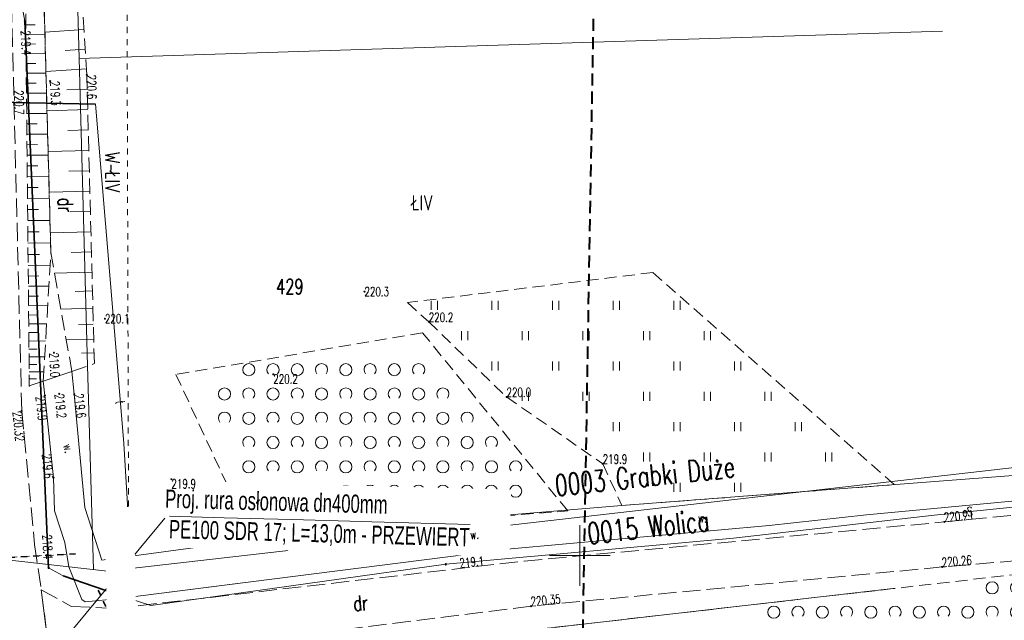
# Model space of a CAD drawing. Header units: metres. Extents: x 7496982 to 7497528, y 5603168 to 5605598.
# Tile 71 of 74: x 7497204 to 7497285, y 5605045 to 5605094. Entities that reach past the tile are written whole.
import ezdxf
from ezdxf.enums import TextEntityAlignment as Align

# ---------------------------------------------------------------- set-up
doc = ezdxf.new("R2010")
doc.units = ezdxf.units.M
doc.header["$MEASUREMENT"] = 0
for name, pattern in [('1', [0]), ('1_SUEP_A', [0]), ('1_SULO', [0]), ('1_SUTP_A', [0]), ('2', [1.5, 1, -0.5]), ('2_1', [0]), ('2_14', [0]), ('2_OTKJ', [2, 1.5, -0.5]), ('2_OTKR', [0]), ('2_OTKR_A', [2, 1, -1]), ('2_OTKZ_A', [1, 0.5, -0.5]), ('2_OTRK', [1.75, 1.25, -0.5]), ('2_OTRKG', [1.75, 1.25, -0.5]), ('2_OTZI', [1.5, 1, -0.5]), ('2_OTZK', [1.5, 1, -0.5]), ('2_OTZT', [1.5, 1, -0.5]), ('3', [1, 0.5, -0.5]), ('4', [2.5, 1.5, -1]), ('GDE', [0]), ('GUZ', [1, 0.5, -0.5])]:
    doc.linetypes.add(name, pattern=pattern)
doc.layers.get('0').update_dxf_attribs({"color": 250, "linetype": 'CONTINUOUS', "lineweight": 100})
for name, color, linetype, lineweight in [('! IS_opis woda', 7, 'CONTINUOUS', 9), ('!COPIS', 7, 'CONTINUOUS', 15), ('_MAPA_L_0', 7, '1', 18), ('EDZPD_L_0', 3, 'GDE', 18), ('EDZTD_T_0', 3, 'CONTINUOUS', 18), ('EKLTK_T_0', 90, 'CONTINUOUS', 25), ('EPGTO_T_0', 7, 'CONTINUOUS', 50), ('EUZOU_T_0', 90, 'CONTINUOUS', 25), ('EUZPU_L_0', 90, '4', 18), ('EUZPU_L_3_L_0', 7, '1', 0), ('OTK_E_T_4', 7, 'CONTINUOUS', 0), ('OTK_L_0', 7, '2_OTKJ', 18), ('OTK_L_5', 7, '2_OTKR_A', 18), ('OTK_L_8', 7, '2_OTKZ_A', 35), ('OTR_L_1', 7, '2_OTRK', 18), ('OTR_T_0', 7, 'CONTINUOUS', 18), ('OTR_T_1', 7, 'CONTINUOUS', 18), ('OTZ_L_1', 7, '2_OTZK', 18), ('OTZ_L_3', 7, '2_OTZT', 18), ('SDRPT_L_0_L_0', 7, '1', 0), ('SUEP_E_T_0', 1, 'CONTINUOUS', 0), ('SUEP_L_0', 1, '1_SUEP_A', 18), ('SUER_T_0', 1, 'CONTINUOUS', 18), ('SUL_L_1', 7, '1_SULO', 35), ('SUTP_E_T_0', 30, 'CONTINUOUS', 0), ('SUTP_L_0', 30, '1_SUTP_A', 18), ('ZAKRES_L_0_a', 1, '2', 40)]:
    doc.layers.add(name, color=color, linetype=linetype, lineweight=lineweight)
doc.styles.add('ARIAL', font='arial.ttf', dxfattribs={"width": 0.8})
doc.styles.add('R', font='arial.ttf')
doc.styles.get("Standard").update_dxf_attribs({"font": 'Simplex.SHX', "width": 0.75})

# ---------------------------------------------------------------- blocks, each defined once
blk = doc.blocks.new('2_OTZK')
at = {"linetype": 'Continuous'}
for centre in [(-1, 1), (1, -1)]:
    blk.add_circle(centre, 0.5, dxfattribs=at)
for centre, start, end in [((1, 1), 318.59038, 221.40962), ((-1, -1), 318.70311, 221.29689)]:
    blk.add_arc(centre, 0.5, start, end, dxfattribs=at)
blk = doc.blocks.new('2_OTZT')
at = {"linetype": 'Continuous'}
for p, q in [((-0.2625, -0.375), (-0.2625, 0.375)), ((0.2625, -0.375), (0.2625, 0.375))]:
    blk.add_line(p, q, dxfattribs=at)
blk = doc.blocks.new('1_SUPS')
at = {"linetype": 'Continuous'}
blk.add_circle((0, 0), 0.0625, dxfattribs=at)
blk = doc.blocks.new('2_OTRS')
at = {"linetype": 'Continuous'}
blk.add_circle((0, 0), 0.045, dxfattribs=at)
blk = doc.blocks.new('2_OTRN')
at = {"linetype": 'Continuous'}
blk.add_circle((0, 0), 0.045, dxfattribs=at)

msp = doc.modelspace()

# ---------------------------------------------------------------- linework, layer by layer
at = {"layer": '_MAPA_L_0', "linetype": '1'}
for p, q in [((7497250, 5605047.5), (7497250, 5605052.5)), ((7497247.5, 5605050), (7497252.5, 5605050))]:
    msp.add_line(p, q, dxfattribs=at)
at = {"layer": 'EDZPD_L_0', "linetype": 'GDE'}
for p, q in [((7497208.74177, 5605090.9426), (7497207.77177, 5605126.09029)), ((7497209.4421, 5605065.6087), (7497208.74177, 5605090.9426)), ((7497367.22, 5605066.52), (7497211.0724, 5605048.7161)), ((7497209.9171, 5605048.8435), (7497209.4421, 5605065.6087)), ((7497195.0358, 5605050.4839), (7497211.0724, 5605048.7161)), ((7497213.13, 5605029.05), (7497211.0724, 5605048.7161)), ((7497275.8138, 5605047.2652), (7497226.97, 5605041.68))]:
    msp.add_line(p, q, dxfattribs=at)
at = {"layer": 'EDZPD_L_0', "linetype": '1'}
for p, q in [((7497237.17561, 5605091.84139), (7497279.89008, 5605093.19159)), ((7497208.74177, 5605090.9426), (7497237.17561, 5605091.84139))]:
    msp.add_line(p, q, dxfattribs=at)
at = {"layer": 'EUZPU_L_0', "linetype": 'GUZ'}
msp.add_line((7497212.8253, 5605049.0334), (7497212.5997, 5605125.97974), dxfattribs=at)
at = {"layer": 'EUZPU_L_3_L_0', "linetype": '1'}
for p, q in [((7497206.7, 5605053.67), (7497207.57, 5605051.06)), ((7497210.62, 5605049.6), (7497209.21, 5605053.96)), ((7497220.78, 5605050.99), (7497210.62, 5605049.6)), ((7497207.88, 5605049.06), (7497208.97, 5605046.37)), ((7497212.06, 5605046.46), (7497221.78, 5605047.7)), ((7497208.97, 5605046.37), (7497209.25, 5605046.19)), ((7497209.25, 5605046.19), (7497212.06, 5605046.46))]:
    msp.add_line(p, q, dxfattribs=at)
at = {"layer": 'OTK_L_0', "linetype": '2_OTKJ'}
for p, q in [((7497204.0137, 5605061.9041), (7497199.96, 5605222.39)), ((7497199.8278, 5605060.7476), (7497204.0137, 5605061.9041)), ((7497204.0137, 5605061.9041), (7497205.07, 5605050.9)), ((7497280.05, 5605052.76), (7497311.56, 5605055.81)), ((7497245.41, 5605049.54), (7497280.05, 5605052.76)), ((7497312.04, 5605051.74), (7497279.87, 5605049.05)), ((7497205.07, 5605050.9), (7497205.62, 5605047.18)), ((7497211.63, 5605045.63), (7497245.41, 5605049.54)), ((7497279.87, 5605049.05), (7497245.99, 5605045.82)), ((7497205.62, 5605047.18), (7497208.12, 5605045.8)), ((7497205.62, 5605047.18), (7497206.88, 5605037.34)), ((7497208.12, 5605045.8), (7497211.63, 5605045.63)), ((7497245.99, 5605045.82), (7497212.23, 5605041.62))]:
    msp.add_line(p, q, dxfattribs=at)
at = {"layer": 'OTK_L_0', "linetype": '2_14'}
msp.add_line((7497206.88, 5605037.34), (7497205.62, 5605047.18), dxfattribs=at)
at = {"layer": 'OTK_L_5', "linetype": '2_OTKR'}
for p, q in [((7497205.7862, 5605064.3591), (7497208.1466, 5605065.1659)), ((7497208.3366, 5605063.2885), (7497208.1466, 5605065.1659)), ((7497205.9183, 5605063.1653), (7497205.7862, 5605064.3591)), ((7497206.6256, 5605056.3827), (7497205.9183, 5605063.1653)), ((7497209.21, 5605053.96), (7497208.3366, 5605063.2885)), ((7497253.4728, 5605054.1081), (7497313.1, 5605058.69)), ((7497273.643, 5605053.343), (7497313.44, 5605057.07)), ((7497206.7, 5605053.67), (7497206.6256, 5605056.3827)), ((7497207.57, 5605051.06), (7497206.7, 5605053.67)), ((7497210.62, 5605049.6), (7497209.21, 5605053.96)), ((7497231.72, 5605052.3), (7497253.4728, 5605054.1081)), ((7497265.6184, 5605052.4584), (7497273.643, 5605053.343)), ((7497223.0374, 5605051.3032), (7497231.72, 5605052.3)), ((7497244.33, 5605050.54), (7497265.6184, 5605052.4584)), ((7497207.88, 5605049.06), (7497207.57, 5605051.06)), ((7497210.62, 5605049.6), (7497220.78, 5605050.99)), ((7497220.78, 5605050.99), (7497223.0374, 5605051.3032)), ((7497244.33, 5605050.54), (7497212.06, 5605046.46)), ((7497208.97, 5605046.37), (7497207.88, 5605049.06)), ((7497209.25, 5605046.19), (7497208.97, 5605046.37)), ((7497212.06, 5605046.46), (7497209.25, 5605046.19))]:
    msp.add_line(p, q, dxfattribs=at)
at = {"layer": 'OTK_L_8', "linetype": '2_OTKZ_A'}
for p, q in [((7497208.44, 5605050.13), (7497198.15, 5605049.59)), ((7497214.27, 5605038.52), (7497210.32, 5605047.14))]:
    msp.add_line(p, q, dxfattribs=at)
at = {"layer": 'OTR_L_1', "linetype": '2_OTRKG'}
for p, q in [((7497209.37207, 5605089.59214), (7497208.33771, 5605105.58352)), ((7497204.33888, 5605094.62079), (7497204.63719, 5605063.96628)), ((7497209.99647, 5605065.79824), (7497209.37207, 5605089.59214))]:
    msp.add_line(p, q, dxfattribs=at)
at = {"layer": 'OTR_L_1', "linetype": '2_OTRK'}
for p, q in [((7497205.72534, 5605100.25042), (7497206.40809, 5605074.96771)), ((7497206.40809, 5605074.96771), (7497205.72534, 5605100.25042)), ((7497205.7862, 5605064.3591), (7497206.40809, 5605074.96771)), ((7497206.40809, 5605074.96771), (7497208.1466, 5605065.1659)), ((7497208.1466, 5605065.1659), (7497209.99647, 5605065.79824)), ((7497204.63719, 5605063.96628), (7497205.7862, 5605064.3591))]:
    msp.add_line(p, q, dxfattribs=at)
at = {"layer": 'OTR_L_1', "linetype": '2_1'}
for p, q in [((7497204.34784, 5605093.70045), (7497205.12483, 5605093.70801)), ((7497209.13137, 5605093.31351), (7497205.91828, 5605093.10568)), ((7497204.35547, 5605092.9167), (7497205.92297, 5605092.93196)), ((7497204.36316, 5605092.12612), (7497205.15374, 5605092.13382)), ((7497209.23528, 5605091.70696), (7497207.59853, 5605091.60109)), ((7497204.37092, 5605091.32866), (7497205.96585, 5605091.34418)), ((7497204.37875, 5605090.52425), (7497205.18316, 5605090.53208)), ((7497209.34115, 5605090.07021), (7497206.00608, 5605089.85449)), ((7497204.38664, 5605089.71283), (7497206.00948, 5605089.72863)), ((7497204.39461, 5605088.89435), (7497205.21309, 5605088.90232)), ((7497209.40334, 5605088.4006), (7497207.72553, 5605088.35657)), ((7497204.40264, 5605088.06874), (7497206.05387, 5605088.08481)), ((7497204.41075, 5605087.23594), (7497205.24355, 5605087.24404)), ((7497209.44737, 5605086.72278), (7497206.09302, 5605086.63476)), ((7497204.41892, 5605086.39588), (7497206.09903, 5605086.41223)), ((7497204.42717, 5605085.54851), (7497205.27454, 5605085.55676)), ((7497209.49138, 5605085.04561), (7497207.81485, 5605085.00162)), ((7497204.43549, 5605084.69376), (7497206.14499, 5605084.71039)), ((7497204.44388, 5605083.83156), (7497205.30607, 5605083.83995)), ((7497204.45234, 5605082.96185), (7497206.19175, 5605082.97878)), ((7497209.53538, 5605083.36908), (7497206.18359, 5605083.28112)), ((7497204.46088, 5605082.08457), (7497205.33816, 5605082.09311)), ((7497204.46949, 5605081.19965), (7497206.23933, 5605081.21687)), ((7497209.57936, 5605081.69318), (7497207.9041, 5605081.64922)), ((7497204.47817, 5605080.30702), (7497205.3708, 5605080.31571)), ((7497204.48694, 5605079.40662), (7497206.28774, 5605079.42414)), ((7497209.62332, 5605080.01793), (7497206.27408, 5605079.93003)), ((7497204.49578, 5605078.49837), (7497205.40402, 5605078.50721)), ((7497209.66726, 5605078.34331), (7497207.99328, 5605078.29938)), ((7497204.50469, 5605077.58221), (7497206.337, 5605077.60005)), ((7497204.51368, 5605076.65808), (7497205.43782, 5605076.66707)), ((7497209.71119, 5605076.66933), (7497206.36451, 5605076.5815)), ((7497204.52275, 5605075.72589), (7497206.38712, 5605075.74404)), ((7497204.53184, 5605074.79237), (7497205.46536, 5605074.80146)), ((7497209.75511, 5605074.99599), (7497208.08685, 5605074.95221)), ((7497204.54062, 5605073.88972), (7497206.34593, 5605073.90729)), ((7497204.54912, 5605073.01692), (7497205.42192, 5605073.02541)), ((7497209.79888, 5605073.32773), (7497206.71333, 5605073.24676)), ((7497204.55733, 5605072.17297), (7497206.24522, 5605072.1894)), ((7497204.56527, 5605071.35693), (7497205.38131, 5605071.36487)), ((7497209.83937, 5605071.78496), (7497208.41263, 5605071.74751)), ((7497204.57295, 5605070.56787), (7497206.15107, 5605070.58323)), ((7497204.58037, 5605069.8049), (7497205.34334, 5605069.81233)), ((7497209.87681, 5605070.35821), (7497207.23794, 5605070.28896)), ((7497204.58755, 5605069.06716), (7497206.06303, 5605069.08152)), ((7497209.91144, 5605069.03878), (7497208.69124, 5605069.00676)), ((7497204.59449, 5605068.35382), (7497205.30784, 5605068.36076)), ((7497204.60121, 5605067.66405), (7497205.98073, 5605067.67748)), ((7497209.94346, 5605067.81858), (7497207.68661, 5605067.75936)), ((7497204.6077, 5605066.9971), (7497205.27465, 5605067.00359)), ((7497204.61397, 5605066.3522), (7497205.90377, 5605066.36475)), ((7497209.97307, 5605066.69016), (7497208.92952, 5605066.66277)), ((7497204.62004, 5605065.72862), (7497205.24362, 5605065.73469)), ((7497204.62591, 5605065.12566), (7497205.83182, 5605065.1374)), ((7497204.63158, 5605064.54264), (7497205.2146, 5605064.54832))]:
    msp.add_line(p, q, dxfattribs=at)
msp.add_point((7497204.63719, 5605063.96628), dxfattribs=at)
at = {"layer": 'OTZ_L_1', "linetype": '2_OTZK'}
for p, q in [((7497237.0437, 5605068.3407), (7497216.7205, 5605064.9102)), ((7497249.0104, 5605053.6668), (7497237.0437, 5605068.3407)), ((7497216.7205, 5605064.9102), (7497223.0374, 5605051.3032)), ((7497231.72, 5605052.3), (7497249.0104, 5605053.6668)), ((7497326.65135, 5605053.15442), (7497275.8138, 5605047.2652)), ((7497223.0374, 5605051.3032), (7497231.72, 5605052.3)), ((7497275.8138, 5605047.2652), (7497226.97, 5605041.68))]:
    msp.add_line(p, q, dxfattribs=at)
at = {"layer": 'OTZ_L_3', "linetype": '2_OTZI'}
for p, q in [((7497256.0197, 5605073.3079), (7497235.7946, 5605070.8306)), ((7497275.92622, 5605055.83348), (7497256.0197, 5605073.3079)), ((7497235.7946, 5605070.8306), (7497237.5552, 5605069.2477)), ((7497237.5552, 5605069.2477), (7497243.9682, 5605063.0549)), ((7497243.9682, 5605063.0549), (7497251.8901, 5605057.5541)), ((7497251.8901, 5605057.5541), (7497253.4728, 5605054.1081)), ((7497273.01351, 5605055.60966), (7497275.92622, 5605055.83348)), ((7497253.4728, 5605054.1081), (7497273.01351, 5605055.60966))]:
    msp.add_line(p, q, dxfattribs=at)
at = {"layer": 'SDRPT_L_0_L_0', "linetype": '3'}
for p, q in [((7497207.57, 5605051.06), (7497207.88, 5605049.06)), ((7497198.15, 5605049.59), (7497208.44, 5605050.13))]:
    msp.add_line(p, q, dxfattribs=at)
at = {"layer": 'SUEP_L_0', "linetype": '1_SUEP_A'}
for p, q in [((7497204.28, 5605094), (7497204.12, 5605094.74)), ((7497206.22, 5605048.98), (7497204.28, 5605094)), ((7497295.33, 5605054.92), (7497279.21, 5605053.33)), ((7497279.21, 5605053.33), (7497262.68, 5605051.42)), ((7497262.68, 5605051.42), (7497238.97, 5605049.27)), ((7497207.42, 5605048.33), (7497206.22, 5605048.98)), ((7497238.97, 5605049.27), (7497214.64, 5605045.88)), ((7497212.53, 5605046.57), (7497207.42, 5605048.33)), ((7497214.64, 5605045.88), (7497212.53, 5605046.57))]:
    msp.add_line(p, q, dxfattribs=at)
at = {"layer": 'SUL_L_1', "linetype": '1_SULO'}
for p, q in [((7497206.22, 5605048.98), (7497204.28, 5605094)), ((7497198.028, 5605087.44), (7497210.101, 5605087.16)), ((7497207.42, 5605048.33), (7497212.53, 5605046.57))]:
    msp.add_line(p, q, dxfattribs=at)
at = {"layer": 'SUTP_L_0', "linetype": '1_SUTP_A'}
for p, q in [((7497198.028, 5605087.44), (7497210.101, 5605087.16)), ((7497210.101, 5605087.16), (7497211.324, 5605072.438)), ((7497211.324, 5605072.438), (7497212.428, 5605059.226)), ((7497212.428, 5605059.226), (7497213.14, 5605047.395)), ((7497213.14, 5605047.395), (7497213.103, 5605044.491))]:
    msp.add_line(p, q, dxfattribs=at)
at = {"layer": 'ZAKRES_L_0_a', "linetype": '2'}
msp.add_line((7497251.10985, 5605094.20397), (7497246.726, 5604838.99377), dxfattribs=at)

# ---------------------------------------------------------------- block references
at = {"layer": 'OTR_T_0', "rotation": 275.8000133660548}
msp.add_blockref('2_OTRS', (7497204.0137, 5605061.9041), dxfattribs=at)
at = {"layer": 'OTR_T_0'}
for p in [(7497280.05, 5605052.76), (7497279.87, 5605049.05), (7497245.99, 5605045.82)]:
    msp.add_blockref('2_OTRS', p, dxfattribs=at)
at = {"layer": 'OTR_T_1'}
for p, rotation in [((7497206.35726, 5605089.06446), 272.8985795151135), ((7497209.37207, 5605089.59214), 271.2730286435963), ((7497206.66248, 5605066.70038), 272.7263084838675), ((7497205.9183, 5605063.1653), 275.8000133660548), ((7497207.1095, 5605063.3101), 276.0030065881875), ((7497208.3366, 5605063.2885), 276.4980040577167), ((7497206.6256, 5605056.3827), 281.5019918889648)]:
    msp.add_blockref('2_OTRN', p, dxfattribs=dict(at, rotation=rotation))
for p in [(7497232.25811, 5605071.72878), (7497210.8676, 5605069.50242), (7497237.5552, 5605069.2477), (7497224.7434, 5605064.9178), (7497243.9682, 5605063.0549), (7497251.8901, 5605057.5541), (7497216.3481, 5605056.2777)]:
    msp.add_blockref('2_OTRN', p, dxfattribs=at)
at = {"layer": 'OTZ_L_1'}
for p in [(7497223.72, 5605064.3), (7497227.72, 5605064.3), (7497231.72, 5605064.3), (7497235.72, 5605064.3), (7497221.72, 5605062.3), (7497225.72, 5605062.3), (7497229.72, 5605062.3), (7497233.72, 5605062.3), (7497237.72, 5605062.3), (7497223.72, 5605060.3), (7497227.72, 5605060.3), (7497231.72, 5605060.3), (7497235.72, 5605060.3), (7497239.72, 5605060.3), (7497225.72, 5605058.3), (7497229.72, 5605058.3), (7497233.72, 5605058.3), (7497237.72, 5605058.3), (7497241.72, 5605058.3), (7497223.72, 5605056.3), (7497227.72, 5605056.3), (7497231.72, 5605056.3), (7497235.72, 5605056.3), (7497239.72, 5605056.3), (7497243.72, 5605056.3), (7497225.72, 5605054.3), (7497229.72, 5605054.3), (7497233.72, 5605054.3), (7497284.9899, 5605046.3262), (7497266.9899, 5605044.3262), (7497270.9899, 5605044.3262), (7497274.9899, 5605044.3262), (7497278.9899, 5605044.3262), (7497282.9899, 5605044.3262)]:
    msp.add_blockref('2_OTZK', p, dxfattribs=at)
at = {"layer": 'OTZ_L_3'}
for p in [(7497238.01351, 5605070.60966), (7497243.01351, 5605070.60966), (7497248.01351, 5605070.60966), (7497253.01351, 5605070.60966), (7497258.01351, 5605070.60966), (7497240.51351, 5605068.10966), (7497245.51351, 5605068.10966), (7497250.51351, 5605068.10966), (7497255.51351, 5605068.10966), (7497260.51351, 5605068.10966), (7497243.01351, 5605065.60966), (7497248.01351, 5605065.60966), (7497253.01351, 5605065.60966), (7497258.01351, 5605065.60966), (7497263.01351, 5605065.60966), (7497245.51351, 5605063.10966), (7497250.51351, 5605063.10966), (7497255.51351, 5605063.10966), (7497260.51351, 5605063.10966), (7497265.51351, 5605063.10966), (7497253.01351, 5605060.60966), (7497258.01351, 5605060.60966), (7497263.01351, 5605060.60966), (7497268.01351, 5605060.60966), (7497255.51351, 5605058.10966), (7497260.51351, 5605058.10966), (7497265.51351, 5605058.10966), (7497270.51351, 5605058.10966), (7497258.01351, 5605055.60966), (7497263.01351, 5605055.60966)]:
    msp.add_blockref('2_OTZT', p, dxfattribs=at)
at = {"layer": 'SUER_T_0'}
for p in [(7497204.28, 5605094), (7497238.97, 5605049.27), (7497206.22, 5605048.98)]:
    msp.add_blockref('1_SUPS', p, dxfattribs=at)

# ---------------------------------------------------------------- texts
at = {"layer": 'EDZTD_T_0', "width": 0.7}
msp.add_text('429', height=1.25001, dxfattribs=at).set_placement((7497224.98374, 5605072.76646), align=Align.TOP_LEFT)
at = {"layer": 'EKLTK_T_0', "width": 0.7}
msp.add_text('W-ŁIV', height=1.25001, rotation=269.9999975, dxfattribs=at).set_placement((7497212.11393, 5605083.2741), align=Align.TOP_LEFT)
msp.add_text('ŁIV', height=1.25001, dxfattribs=at).set_placement((7497236.12996, 5605079.67149), align=Align.TOP_LEFT)
at = {"layer": 'EPGTO_T_0', "lineweight": 18, "width": 0.7}
for s, rotation, p in [('0003 Grabki Duże', 6.1462587, (7497247.86281, 5605056.61863)), ('0015 Wolica', 6.4120623, (7497250.53537, 5605052.65668))]:
    msp.add_text(s, height=1.75, rotation=rotation, dxfattribs=at).set_placement(p, align=Align.TOP_LEFT)
at = {"layer": 'EUZOU_T_0', "lineweight": 13, "width": 0.7}
for rotation, p in [(272.321531, (7497208.22124, 5605079.49615)), (3.9451892, (7497231.29923, 5605046.66489))]:
    msp.add_text('dr', height=1.25001, rotation=rotation, dxfattribs=at).set_placement(p, align=Align.TOP_LEFT)
at = {"layer": 'OTK_E_T_4', "lineweight": 9, "width": 0.7}
for rotation, p in [(286.7502646, (7497207.50102, 5605058.71423)), (4.3160412, (7497241.35225, 5605051.35595))]:
    msp.add_text('w.', height=0.75, rotation=rotation, dxfattribs=at).set_placement(p, align=Align.CENTER)
msp.add_text('w.', height=0.75, dxfattribs=at).set_placement((7497259.76, 5605053.4525), align=Align.TOP_LEFT)
at = {"layer": 'OTR_T_0', "lineweight": 9, "width": 0.7}
msp.add_text('220.32', height=0.75, rotation=-84.1999866, dxfattribs=at).set_placement((7497204.0137, 5605061.9041), align=Align.TOP_LEFT)
for s, rotation, p in [('220.21', 5.5287003, (7497280.05, 5605052.76)), ('220.26', 4.7798656, (7497279.87, 5605049.05)), ('220.35', 5.4459184, (7497245.99, 5605045.82))]:
    msp.add_text(s, height=0.75, rotation=rotation, dxfattribs=at).set_placement(p)
at = {"layer": 'OTR_T_1', "lineweight": 9, "width": 0.7}
for s, rotation, p in [('220.6', 271.2730286, (7497209.37207, 5605089.59214)), ('219.3', 272.8985795, (7497206.35726, 5605089.06446)), ('219.6', -83.5019959, (7497208.3366, 5605063.2885))]:
    msp.add_text(s, height=0.75, rotation=rotation, dxfattribs=at).set_placement(p)
for s, rotation, p in [('220.7', 271.5801754, (7497203.76529, 5605088.3278)), ('219.0', 272.7263085, (7497206.66248, 5605066.70038)), ('219.2', -83.9969934, (7497207.1095, 5605063.3101))]:
    msp.add_text(s, height=0.75, rotation=rotation, dxfattribs=at).set_placement(p, align=Align.MIDDLE_LEFT)
for s, p in [('220.3', (7497232.25811, 5605071.72878)), ('220.1', (7497210.8676, 5605069.50242))]:
    msp.add_text(s, height=0.75, dxfattribs=at).set_placement(p, align=Align.MIDDLE_LEFT)
for s, p in [('220.2', (7497237.5552, 5605069.2477)), ('220.0', (7497243.9682, 5605063.0549)), ('219.9', (7497251.8901, 5605057.5541))]:
    msp.add_text(s, height=0.75, dxfattribs=at).set_placement(p)
for s, p in [('220.2', (7497224.7434, 5605064.9178)), ('219.9', (7497216.3481, 5605056.2777))]:
    msp.add_text(s, height=0.75, dxfattribs=at).set_placement(p, align=Align.TOP_LEFT)
msp.add_text('219.9', height=0.75, rotation=-84.1999866, dxfattribs=at).set_placement((7497205.9183, 5605063.1653), align=Align.TOP_LEFT)
msp.add_text('219.6', height=0.75, rotation=275.7820805, dxfattribs=at).set_placement((7497206.6256, 5605056.3827), align=Align.TOP_RIGHT)
at = {"layer": 'SUEP_E_T_0', "lineweight": 9, "width": 0.7}
msp.add_text('eS', height=0.75, rotation=5.6331748, dxfattribs=at).set_placement((7497281.94513, 5605053.59978), align=Align.MIDDLE)
at = {"layer": 'SUER_T_0', "lineweight": 9, "width": 0.7}
for s, rotation, p in [('219.4', 272.467458, (7497204.31268, 5605093.24156)), ('218.4', 272.467458, (7497206.10232, 5605051.71101)), ('219.1', 5.1813442, (7497240.09199, 5605049.37174))]:
    msp.add_text(s, height=0.75, rotation=rotation, dxfattribs=at).set_placement(p, align=Align.MIDDLE_LEFT)
at = {"layer": 'SUTP_E_T_0', "lineweight": 9, "width": 0.7}
msp.add_text('t', height=0.75, rotation=274.7765605, dxfattribs=at).set_placement((7497212.1445, 5605062.61872), align=Align.MIDDLE)

# ---------------------------------------------------------------- next in the draw order: texts
at = {"layer": '!COPIS', "ltscale": 5, "insert": (7497215.85567, 5605055.43713), "char_height": 1.5, "attachment_point": 1, "rotation": 358.4269246, "style": 'ARIAL', "bg_fill": 3, "box_fill_scale": 1.5, "bg_fill_color": 256, "bg_fill_transparency": 0}
msp.add_mtext_dynamic_manual_height_columns('{\\fArial Narrow|b0|i0|c238|p34;Proj. rura osłonowa dn400mm\\P\\O PE100 SDR 17; L=13,0m - PRZEWIERT}', width=27.730714, gutter_width=12.5, heights=[0], dxfattribs=at)

# ---------------------------------------------------------------- next in the draw order: linework, layer by layer
at = {"layer": '!COPIS', "ltscale": 5}
msp.add_lwpolyline([(7497205.10283, 5605040.14728), (7497215.79822, 5605053.06523)], dxfattribs=at)

# ---------------------------------------------------------------- next in the draw order: texts
at = {"layer": '! IS_opis woda', "color": 7, "lineweight": 9, "insert": (7497212.16585, 5605018.45447), "char_height": 1.2, "attachment_point": 1, "rotation": 91.1481499, "style": 'R', "bg_fill": 2}
msp.add_mtext_dynamic_manual_height_columns('{\\W0.7;w - \\fArial|b0|i0|c238|p34;dn225x20,5\\fArial|b0|i0|c238|p34; PE100RC \\fArial|b0|i0|c238|p34;PN16 \\fArial|b0|i0|c238|p34;SDR11 } ', width=34.9196507, gutter_width=12.5, heights=[0], dxfattribs=at)

doc.saveas('drawing.dxf')
